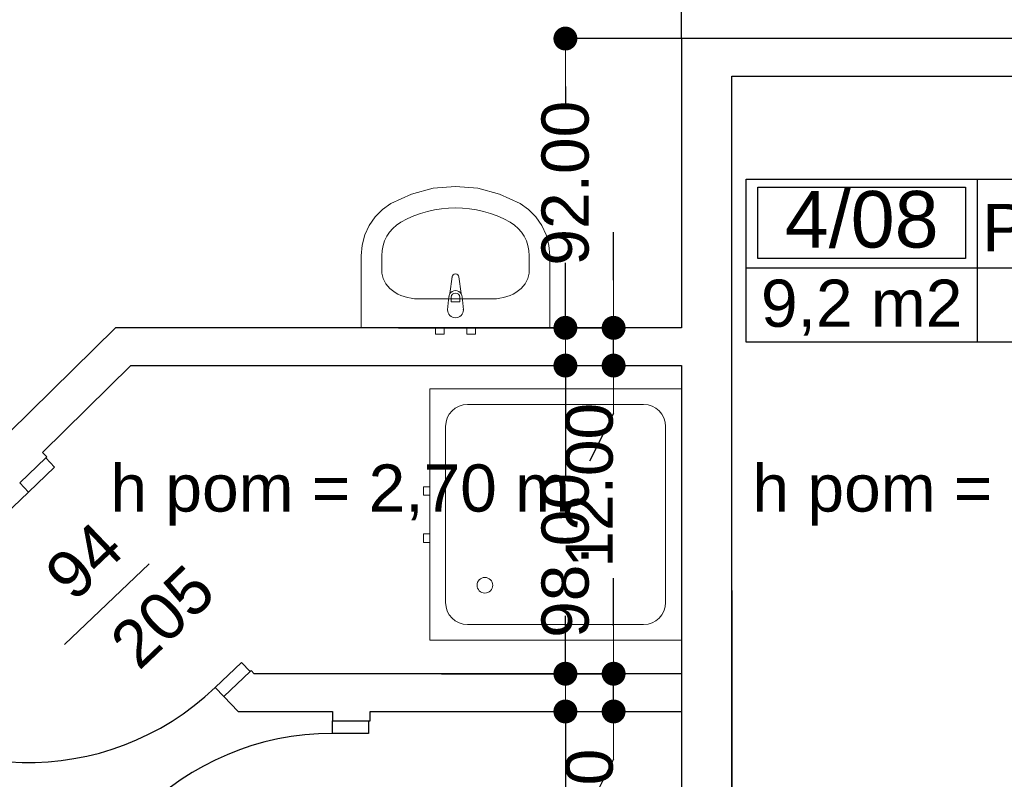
# Model space of a CAD drawing. Header units: millimetres. Extents: x -166872 to -65719, y 14266 to 44345.
# Tile 21 of 65: x -137142 to -134011, y 36384 to 38799. Entities that reach past the tile are written whole.
import ezdxf
from ezdxf.enums import TextEntityAlignment as Align

# ---------------------------------------------------------------- set-up
doc = ezdxf.new("R2010")
doc.units = ezdxf.units.MM
doc.header["$MEASUREMENT"] = 0
for name, color, linetype in [('Drzwi', 7, 'Continuous'), ('Obiekt', 7, 'Continuous'), ('Strefa', 7, 'Continuous'), ('Tekst', 7, 'Continuous'), ('Wymiary', 63, 'Continuous'), ('Ściana', 7, 'Continuous')]:
    doc.layers.add(name, color=color, linetype=linetype)
doc.styles.add('Arial', font='txt')
doc.styles.add('Times new roman', font='txt')
doc.dimstyles.new('GENERATED_STYLE__1', dxfattribs={"dimtxt": 150, "dimasz": 152, "dimexe": 0.18, "dimexo": 0, "dimgap": 0.09, "dimtad": 1, "dimtih": 1, "dimtoh": 1, "dimlfac": 0.1, "dimzin": 0, "dimdsep": 46, "dimtxsty": 'Arial', "dimblk": 'ARROWHEAD_11', "dimblk1": 'ARROWHEAD_11', "dimblk2": 'ARROWHEAD_11', "dimcen": 0.09, "dimclrd": 114, "dimclre": 114, "dimclrt": 114, "dimazin": 0, "dimtfac": 1, "dimtdec": 4, "dimtmove": 0, "dimatfit": 3, "dimfxl": 1, "dimtolj": 1, "dimtzin": 0, "dimarcsym": 0})
doc.dimstyles.new('GENERATED_STYLE__2', dxfattribs={"dimtxt": 150, "dimasz": 152, "dimexe": 0.18, "dimexo": 0, "dimgap": 0.09, "dimtad": 1, "dimlfac": 0.1, "dimzin": 0, "dimdsep": 46, "dimtxsty": 'Arial', "dimblk": 'ARROWHEAD_11', "dimblk1": 'ARROWHEAD_11', "dimblk2": 'ARROWHEAD_11', "dimcen": 0.09, "dimclrd": 114, "dimclre": 114, "dimclrt": 114, "dimazin": 0, "dimtfac": 1, "dimtdec": 4, "dimtmove": 0, "dimatfit": 3, "dimfxl": 1, "dimtolj": 1, "dimtzin": 0, "dimarcsym": 0})

# ---------------------------------------------------------------- blocks, each defined once
blk = doc.blocks.new('Przyg. lekarzy_4_08_8', base_point=(-134097.5, 38009.7))
at = {"layer": 'Strefa'}
for p, q in [((-134831.6, 38292.6), (-132748.2, 38292.6)), ((-134831.6, 37774), (-134831.6, 38292.6)), ((-134097.5, 38292.6), (-134097.5, 37774)), ((-132748.2, 38292.6), (-132748.2, 37774)), ((-134794.9, 38266.6), (-134134.2, 38266.6)), ((-134794.9, 38040.3), (-134794.9, 38266.6)), ((-134134.2, 38266.6), (-134134.2, 38040.3)), ((-134134.2, 38040.3), (-134794.9, 38040.3)), ((-134831.6, 38009.7), (-132748.2, 38009.7)), ((-132748.2, 37774), (-134831.6, 37774))]:
    blk.add_line(p, q, dxfattribs=at)
at = {"layer": 'Strefa', "style": 'Arial'}
for tag, height, p in [('ROOM_NUMBER', 180, (-134464.5, 38164.6)), ('ROOM_NAME', 150, (-133422.9, 38138.1)), ('floor_f', 150, (-133422.9, 37911)), ('ROOM_CALC_AREA', 150, (-134464.5, 37897.6))]:
    blk.add_attdef(tag, text='', height=height, dxfattribs=at).set_placement(p, align=Align.MIDDLE_CENTER)
blk = doc.blocks.new('ARROWHEAD_11')
at = {"color": 0, "linetype": 'Continuous', "lineweight": 0}
blk.add_line((0, 0), (-1, 0), dxfattribs=at)
at = {"color": 0, "linetype": 'Continuous', "lineweight": 0, "const_width": 0.25, "flags": 128}
blk.add_lwpolyline([(-0.125, 0, 1), (0.125, 0, 1)], format="xyb", close=True, dxfattribs=at)
blk = doc.blocks.new('*D5874')
at = {"layer": 'Defpoints', "color": 0}
for p in [(-134878, 38619.3), (-133676.4, 38619.3), (-133178, 35229.3)]:
    blk.add_point(p, dxfattribs=at)
at = {"layer": 'Wymiary', "color": 114, "lineweight": -2}
for p, q in [((-134878, 38619.3), (-133676.2, 38619.3)), ((-133676.4, 38467.3), (-133676.4, 37121.6)), ((-133676.4, 35381.3), (-133676.4, 36499.4)), ((-133178, 35229.3), (-133676.6, 35229.3))]:
    blk.add_line(p, q, dxfattribs=at)
at = {"layer": 'Wymiary', "color": 114, "lineweight": -2, "xscale": 152, "yscale": 152, "zscale": 152}
for p, rotation in [((-133676.4, 38619.3), 90), ((-133676.4, 35229.3), 270)]:
    blk.add_blockref('ARROWHEAD_11', p, dxfattribs=dict(at, rotation=rotation))
at = {"layer": 'Wymiary', "color": 114, "lineweight": 13, "insert": (-133676.4, 36810.5), "char_height": 150, "attachment_point": 5, "rotation": 90, "style": 'Arial'}
blk.add_mtext('\\A1;339.00', dxfattribs=at)
blk = doc.blocks.new('*D5875')
at = {"layer": 'Defpoints', "color": 0}
for p in [(-133523, 38739.3), (-133238, 38739.3), (-134878, 38619.3)]:
    blk.add_point(p, dxfattribs=at)
at = {"layer": 'Wymiary', "color": 114, "lineweight": -2}
for p, q in [((-133523, 38891.3), (-133523, 39043.3)), ((-133238, 38739.3), (-133523.2, 38739.3)), ((-133523, 38619.3), (-133523, 38739.3)), ((-134878, 38619.3), (-133522.9, 38619.3)), ((-133523, 38467.3), (-133599.7, 38315.3))]:
    blk.add_line(p, q, dxfattribs=at)
at = {"layer": 'Wymiary', "color": 114, "lineweight": -2, "xscale": 152, "yscale": 152, "zscale": 152}
for p, rotation in [((-133523, 38739.3), 270), ((-133523, 38619.3), 90)]:
    blk.add_blockref('ARROWHEAD_11', p, dxfattribs=dict(at, rotation=rotation))
at = {"layer": 'Wymiary', "color": 114, "lineweight": 13, "insert": (-133599.7, 38238.6), "char_height": 150, "attachment_point": 5, "rotation": 90, "style": 'Arial'}
blk.add_mtext('\\A1;12.00', dxfattribs=at)
blk = doc.blocks.new('*D5879')
at = {"layer": 'Defpoints', "color": 0}
for p in [(-135800.4, 36599.3), (-135406.9, 36599.3), (-135288, 35499.3)]:
    blk.add_point(p, dxfattribs=at)
at = {"layer": 'Wymiary', "color": 114, "lineweight": -2}
for p, q in [((-135406.9, 36751.3), (-135406.9, 36903.3)), ((-135800.4, 36599.3), (-135406.7, 36599.3)), ((-135406.9, 36599.3), (-135406.9, 36239.6)), ((-135406.9, 35499.3), (-135406.9, 35631.4)), ((-135288, 35499.3), (-135407.1, 35499.3)), ((-135406.9, 35347.3), (-135406.9, 35195.3))]:
    blk.add_line(p, q, dxfattribs=at)
at = {"layer": 'Wymiary', "color": 114, "lineweight": -2, "xscale": 152, "yscale": 152, "zscale": 152}
for p, rotation in [((-135406.9, 36599.3), 270), ((-135406.9, 35499.3), 90)]:
    blk.add_blockref('ARROWHEAD_11', p, dxfattribs=dict(at, rotation=rotation))
at = {"layer": 'Wymiary', "color": 114, "lineweight": 13, "insert": (-135406.9, 35935.5), "char_height": 150, "attachment_point": 5, "rotation": 90, "style": 'Arial'}
blk.add_mtext('\\A1;110.00', dxfattribs=at)
blk = doc.blocks.new('*D5880')
at = {"layer": 'Defpoints', "color": 0}
for p in [(-135800.4, 36719.3), (-135253.5, 36719.3), (-135800.4, 36599.3)]:
    blk.add_point(p, dxfattribs=at)
at = {"layer": 'Wymiary', "color": 114, "lineweight": -2}
for p, q in [((-135253.5, 36871.3), (-135253.5, 37023.3)), ((-135800.4, 36719.3), (-135253.3, 36719.3)), ((-135253.5, 36599.3), (-135253.5, 36719.3)), ((-135800.4, 36599.3), (-135253.3, 36599.3)), ((-135253.5, 36447.3), (-135330.2, 36295.3))]:
    blk.add_line(p, q, dxfattribs=at)
at = {"layer": 'Wymiary', "color": 114, "lineweight": -2, "xscale": 152, "yscale": 152, "zscale": 152}
for p, rotation in [((-135253.5, 36719.3), 270), ((-135253.5, 36599.3), 90)]:
    blk.add_blockref('ARROWHEAD_11', p, dxfattribs=dict(at, rotation=rotation))
at = {"layer": 'Wymiary', "color": 114, "lineweight": 13, "insert": (-135330.2, 36218.6), "char_height": 150, "attachment_point": 5, "rotation": 90, "style": 'Arial'}
blk.add_mtext('\\A1;12.00', dxfattribs=at)
blk = doc.blocks.new('*D5881')
at = {"layer": 'Defpoints', "color": 0}
for p in [(-135938, 37699.3), (-135406.9, 37699.3), (-135800.4, 36719.3)]:
    blk.add_point(p, dxfattribs=at)
at = {"layer": 'Wymiary', "color": 114, "lineweight": -2}
for p, q in [((-135406.9, 37851.3), (-135406.9, 38003.3)), ((-135938, 37699.3), (-135406.7, 37699.3)), ((-135406.9, 37699.3), (-135406.9, 37348.4)), ((-135406.9, 36719.3), (-135406.9, 36842.6)), ((-135800.4, 36719.3), (-135406.7, 36719.3)), ((-135406.9, 36567.3), (-135406.9, 36415.3))]:
    blk.add_line(p, q, dxfattribs=at)
at = {"layer": 'Wymiary', "color": 114, "lineweight": -2, "xscale": 152, "yscale": 152, "zscale": 152}
for p, rotation in [((-135406.9, 37699.3), 270), ((-135406.9, 36719.3), 90)]:
    blk.add_blockref('ARROWHEAD_11', p, dxfattribs=dict(at, rotation=rotation))
at = {"layer": 'Wymiary', "color": 114, "lineweight": 13, "insert": (-135406.9, 37095.5), "char_height": 150, "attachment_point": 5, "rotation": 90, "style": 'Arial'}
blk.add_mtext('\\A1;98.00', dxfattribs=at)
blk = doc.blocks.new('*D5882')
at = {"layer": 'Defpoints', "color": 0}
for p in [(-135938, 37819.3), (-135253.5, 37819.3), (-135938, 37699.3)]:
    blk.add_point(p, dxfattribs=at)
at = {"layer": 'Wymiary', "color": 114, "lineweight": -2}
for p, q in [((-135253.5, 37971.3), (-135253.5, 38123.3)), ((-135938, 37819.3), (-135253.3, 37819.3)), ((-135253.5, 37699.3), (-135253.5, 37819.3)), ((-135938, 37699.3), (-135253.3, 37699.3)), ((-135253.5, 37547.3), (-135330.2, 37395.3))]:
    blk.add_line(p, q, dxfattribs=at)
at = {"layer": 'Wymiary', "color": 114, "lineweight": -2, "xscale": 152, "yscale": 152, "zscale": 152}
for p, rotation in [((-135253.5, 37819.3), 270), ((-135253.5, 37699.3), 90)]:
    blk.add_blockref('ARROWHEAD_11', p, dxfattribs=dict(at, rotation=rotation))
at = {"layer": 'Wymiary', "color": 114, "lineweight": 13, "insert": (-135330.2, 37318.6), "char_height": 150, "attachment_point": 5, "rotation": 90, "style": 'Arial'}
blk.add_mtext('\\A1;12.00', dxfattribs=at)
blk = doc.blocks.new('*D5883')
at = {"layer": 'Defpoints', "color": 0}
for p in [(-135406.9, 38739.3), (-135038, 38739.3), (-135938, 37819.3)]:
    blk.add_point(p, dxfattribs=at)
at = {"layer": 'Wymiary', "color": 114, "lineweight": -2}
for p, q in [((-135038, 38739.3), (-135407.1, 38739.3)), ((-135406.9, 38587.3), (-135406.9, 38532.2)), ((-135406.9, 37971.3), (-135406.9, 38026.4)), ((-135938, 37819.3), (-135406.7, 37819.3))]:
    blk.add_line(p, q, dxfattribs=at)
at = {"layer": 'Wymiary', "color": 114, "lineweight": -2, "xscale": 152, "yscale": 152, "zscale": 152}
for p, rotation in [((-135406.9, 38739.3), 90), ((-135406.9, 37819.3), 270)]:
    blk.add_blockref('ARROWHEAD_11', p, dxfattribs=dict(at, rotation=rotation))
at = {"layer": 'Wymiary', "color": 114, "lineweight": 13, "insert": (-135406.9, 38279.3), "char_height": 150, "attachment_point": 5, "rotation": 90, "style": 'Arial'}
blk.add_mtext('\\A1;92.00', dxfattribs=at)
blk = doc.blocks.new('*D5892')
at = {"layer": 'Defpoints', "color": 0}
for p in [(-135038, 36984.3), (-136028, 35974.3), (-135038, 35829.3)]:
    blk.add_point(p, dxfattribs=at)
at = {"layer": 'Wymiary', "color": 114, "lineweight": -2}
for p, q in [((-135038, 36984.3), (-135038, 35829.1)), ((-136028, 35974.3), (-136028, 35829.1)), ((-135876, 35829.3), (-135190, 35829.3))]:
    blk.add_line(p, q, dxfattribs=at)
at = {"layer": 'Wymiary', "color": 114, "lineweight": -2, "xscale": 152, "yscale": 152, "zscale": 152, "rotation": 180}
blk.add_blockref('ARROWHEAD_11', (-136028, 35829.3), dxfattribs=at)
at = {"layer": 'Wymiary', "color": 114, "lineweight": -2, "xscale": 152, "yscale": 152, "zscale": 152}
blk.add_blockref('ARROWHEAD_11', (-135038, 35829.3), dxfattribs=at)
at = {"layer": 'Wymiary', "color": 114, "lineweight": 13, "insert": (-135646.8, 35906), "char_height": 150, "attachment_point": 5, "style": 'Arial'}
blk.add_mtext('\\A1;99.00', dxfattribs=at)
blk = doc.blocks.new('*D5893')
at = {"layer": 'Defpoints', "color": 0}
for p in [(-135038, 36984.3), (-134878, 36984.3), (-134878, 35829.3)]:
    blk.add_point(p, dxfattribs=at)
at = {"layer": 'Wymiary', "color": 114, "lineweight": -2}
for p, q in [((-135038, 36984.3), (-135038, 35829.1)), ((-134878, 36984.3), (-134878, 35829.1)), ((-135833.6, 35829.3), (-135342, 35829.3)), ((-135342, 35829.3), (-135190, 35829.3)), ((-135038, 35829.3), (-134878, 35829.3)), ((-134726, 35829.3), (-134574, 35829.3))]:
    blk.add_line(p, q, dxfattribs=at)
at = {"layer": 'Wymiary', "color": 114, "lineweight": -2, "xscale": 152, "yscale": 152, "zscale": 152}
blk.add_blockref('ARROWHEAD_11', (-135038, 35829.3), dxfattribs=at)
at = {"layer": 'Wymiary', "color": 114, "lineweight": -2, "xscale": 152, "yscale": 152, "zscale": 152, "rotation": 180}
blk.add_blockref('ARROWHEAD_11', (-134878, 35829.3), dxfattribs=at)
at = {"layer": 'Wymiary', "color": 114, "lineweight": 13, "insert": (-135587.9, 35906), "char_height": 150, "attachment_point": 5, "style": 'Arial'}
blk.add_mtext('\\A1;16.00', dxfattribs=at)
blk = doc.blocks.new('*D5894')
at = {"layer": 'Defpoints', "color": 0}
for p in [(-134878, 36984.3), (-133218, 35829.3), (-133218, 35229.3)]:
    blk.add_point(p, dxfattribs=at)
at = {"layer": 'Wymiary', "color": 114, "lineweight": -2}
for p, q in [((-134878, 36984.3), (-134878, 35829.1)), ((-134726, 35829.3), (-133370, 35829.3)), ((-133218, 35229.3), (-133218, 35829.5))]:
    blk.add_line(p, q, dxfattribs=at)
at = {"layer": 'Wymiary', "color": 114, "lineweight": -2, "xscale": 152, "yscale": 152, "zscale": 152, "rotation": 180}
blk.add_blockref('ARROWHEAD_11', (-134878, 35829.3), dxfattribs=at)
at = {"layer": 'Wymiary', "color": 114, "lineweight": -2, "xscale": 152, "yscale": 152, "zscale": 152}
blk.add_blockref('ARROWHEAD_11', (-133218, 35829.3), dxfattribs=at)
at = {"layer": 'Wymiary', "color": 114, "lineweight": 13, "insert": (-134161.8, 35906), "char_height": 150, "attachment_point": 5, "style": 'Arial'}
blk.add_mtext('\\A1;166.00', dxfattribs=at)
blk = doc.blocks.new('*D5899')
at = {"layer": 'Defpoints', "color": 0}
for p in [(-137198, 40693.8), (-135038, 39722.3), (-135038, 38739.3)]:
    blk.add_point(p, dxfattribs=at)
at = {"layer": 'Wymiary', "color": 114, "lineweight": -2}
for p, q in [((-137198, 40693.8), (-137198, 39722.1)), ((-137046, 39722.3), (-135190, 39722.3)), ((-135038, 38739.3), (-135038, 39722.5))]:
    blk.add_line(p, q, dxfattribs=at)
at = {"layer": 'Wymiary', "color": 114, "lineweight": -2, "xscale": 152, "yscale": 152, "zscale": 152, "rotation": 180}
blk.add_blockref('ARROWHEAD_11', (-137198, 39722.3), dxfattribs=at)
at = {"layer": 'Wymiary', "color": 114, "lineweight": -2, "xscale": 152, "yscale": 152, "zscale": 152}
blk.add_blockref('ARROWHEAD_11', (-135038, 39722.3), dxfattribs=at)
at = {"layer": 'Wymiary', "color": 114, "lineweight": 13, "insert": (-136118, 39799), "char_height": 150, "attachment_point": 5, "style": 'Arial'}
blk.add_mtext('\\A1;216.00', dxfattribs=at)
blk = doc.blocks.new('*D5900')
at = {"layer": 'Defpoints', "color": 0}
for p in [(-133238, 39722.3), (-135038, 38739.3), (-133238, 38739.3)]:
    blk.add_point(p, dxfattribs=at)
at = {"layer": 'Wymiary', "color": 114, "lineweight": -2}
for p, q in [((-135038, 38739.3), (-135038, 39722.5)), ((-134886, 39722.3), (-133390, 39722.3)), ((-133238, 38739.3), (-133238, 39722.5))]:
    blk.add_line(p, q, dxfattribs=at)
at = {"layer": 'Wymiary', "color": 114, "lineweight": -2, "xscale": 152, "yscale": 152, "zscale": 152, "rotation": 180}
blk.add_blockref('ARROWHEAD_11', (-135038, 39722.3), dxfattribs=at)
at = {"layer": 'Wymiary', "color": 114, "lineweight": -2, "xscale": 152, "yscale": 152, "zscale": 152}
blk.add_blockref('ARROWHEAD_11', (-133238, 39722.3), dxfattribs=at)
at = {"layer": 'Wymiary', "color": 114, "lineweight": 13, "insert": (-134138, 39799), "char_height": 150, "attachment_point": 5, "style": 'Arial'}
blk.add_mtext('\\A1;180.00', dxfattribs=at)

msp = doc.modelspace()

# ---------------------------------------------------------------- linework, layer by layer
at = {"layer": 'Drzwi'}
for p, q in [((-137059.309, 37405.474), (-137142.451, 37326.024)), ((-137142.451, 37326.024), (-137059.309, 37405.474)), ((-137031.674, 37376.555), (-137059.309, 37405.474)), ((-137114.816, 37297.105), (-137031.674, 37376.555)), ((-137114.816, 37297.105), (-137736.577, 36702.955)), ((-137142.451, 37326.024), (-137114.816, 37297.105)), ((-136437.524, 36754.795), (-136520.667, 36675.345)), ((-136409.889, 36725.876), (-136437.524, 36754.795)), ((-136493.032, 36646.425), (-136409.889, 36725.876)), ((-136493.032, 36646.425), (-136409.889, 36725.876)), ((-136520.667, 36675.345), (-136493.032, 36646.425)), ((-136148.018, 36529.32), (-136148.018, 36569.32)), ((-136148.018, 36569.32), (-136033.018, 36569.32)), ((-136148.018, 36569.32), (-136033.018, 36569.32)), ((-136033.018, 36569.32), (-136033.018, 36529.32)), ((-136033.018, 36529.32), (-136148.018, 36529.32))]:
    msp.add_line(p, q, dxfattribs=at)
for centre, start, end in [((-137114.816, 37297.105), 223.699169, 313.699169), ((-136148.018, 35669.32), 90, 180)]:
    msp.add_arc(centre, 860, start, end, dxfattribs=at)
at = {"layer": 'Obiekt', "lineweight": 5}
for p, q in [((-135756.411, 38269.307), (-135827.373, 38263.151)), ((-135685.45, 38263.151), (-135756.411, 38269.307)), ((-135896.393, 38244.853), (-135961.585, 38214.911)), ((-135827.373, 38263.151), (-135896.393, 38244.853)), ((-135616.429, 38244.853), (-135685.45, 38263.151)), ((-135551.237, 38214.911), (-135616.429, 38244.853)), ((-135961.585, 38214.911), (-135988.563, 38196.181)), ((-135524.259, 38196.181), (-135551.237, 38214.911)), ((-135988.563, 38196.181), (-136011.921, 38172.727)), ((-135500.902, 38172.727), (-135524.259, 38196.181)), ((-136030.91, 38145.301), (-136044.924, 38114.778)), ((-136011.921, 38172.727), (-136030.91, 38145.301)), ((-135481.913, 38145.301), (-135500.902, 38172.727)), ((-135467.898, 38114.778), (-135481.913, 38145.301)), ((-136044.924, 38114.778), (-136053.516, 38082.133)), ((-135459.306, 38082.133), (-135467.898, 38114.778)), ((-136053.516, 38082.133), (-136056.411, 38048.411)), ((-135456.411, 38048.411), (-135459.306, 38082.133)), ((-136056.411, 38048.411), (-136056.411, 37819.32)), ((-135991.194, 38002.593), (-135991.194, 38048.411)), ((-135521.629, 38002.593), (-135521.629, 38048.411)), ((-135456.411, 37819.32), (-135456.411, 38048.411)), ((-135767.511, 37981.039), (-135774.141, 37928.105)), ((-135738.682, 37928.105), (-135745.311, 37981.039)), ((-135875.237, 37911.639), (-135637.585, 37911.639)), ((-135777.411, 37918.591), (-135781.411, 37876.639)), ((-135770.011, 37901.549), (-135770.011, 37916.42)), ((-135742.811, 37901.549), (-135770.011, 37901.549)), ((-135742.811, 37916.42), (-135742.811, 37901.549)), ((-135731.411, 37876.639), (-135735.411, 37918.591)), ((-136056.411, 37819.32), (-135456.411, 37819.32)), ((-135792.911, 37819.32), (-135819.911, 37819.32)), ((-135819.911, 37819.32), (-135819.911, 37799.32)), ((-135819.911, 37799.32), (-135792.911, 37799.32)), ((-135792.911, 37799.32), (-135792.911, 37819.32)), ((-135692.911, 37819.32), (-135719.911, 37819.32)), ((-135719.911, 37819.32), (-135719.911, 37799.32)), ((-135719.911, 37799.32), (-135692.911, 37799.32)), ((-135692.911, 37799.32), (-135692.911, 37819.32)), ((-135038.018, 37625.667), (-135838.018, 37625.667)), ((-135838.018, 37625.667), (-135838.018, 36825.667)), ((-135038.018, 36825.667), (-135038.018, 37625.667)), ((-135158.018, 37575.667), (-135718.018, 37575.667)), ((-135788.018, 37505.667), (-135788.018, 36945.667)), ((-135088.018, 36945.667), (-135088.018, 37505.667)), ((-135838.018, 37314.167), (-135858.018, 37314.167)), ((-135858.018, 37314.167), (-135858.018, 37287.167)), ((-135838.018, 37287.167), (-135838.018, 37314.167)), ((-135858.018, 37287.167), (-135838.018, 37287.167)), ((-135838.018, 37164.167), (-135858.018, 37164.167)), ((-135858.018, 37164.167), (-135858.018, 37137.167)), ((-135838.018, 37137.167), (-135838.018, 37164.167)), ((-135858.018, 37137.167), (-135838.018, 37137.167)), ((-135718.018, 36875.667), (-135158.018, 36875.667)), ((-135838.018, 36825.667), (-135038.018, 36825.667))]:
    msp.add_line(p, q, dxfattribs=at)
at = {"layer": 'Obiekt'}
msp.add_line((-136999.482, 36812.555), (-136730.984, 37069.129), dxfattribs=at)
at = {"layer": 'Obiekt', "lineweight": 5}
msp.add_circle((-135663.018, 37000.667), 25, dxfattribs=at)
for centre, radius, start, end in [((-135756.411, 37979.648), 11.187, 7.138925, 172.861075), ((-135756.411, 37916.691), 21.086, 147.228975, 174.830393), ((-135756.411, 37916.691), 21.086, 32.771025, 147.228975), ((-135756.411, 37916.42), 13.6, 0, 180), ((-135756.411, 37916.691), 21.086, 5.169607, 32.771025), ((-135756.411, 37876.639), 25, 180, 0), ((-135718.018, 37505.667), 70, 90, 180), ((-135158.018, 37505.667), 70, 0, 90), ((-135718.018, 36945.667), 70, 180, 270), ((-135158.018, 36945.667), 70, 270, 0)]:
    msp.add_arc(centre, radius, start, end, dxfattribs=at)
for centre, major_axis, ratio, start_param, end_param in [((-135756.411, 37819.32), (0, 381.818), 0.95652174, 5.78621047, 6.78016015), ((-135875.263, 38048.411), (0, 121.2), 0.95652174, 0.49697483, 1.57079633), ((-135637.559, 38048.411), (0, 121.2), 0.95652174, 4.71238898, 5.78621048), ((-135875.107, 38002.593), (116.066, 0), 0.78364566, 3.14159265, 4.71238898), ((-135637.716, 38002.593), (116.066, 0), 0.78364566, 4.71238898, 6.28318531)]:
    msp.add_ellipse(centre, major_axis=major_axis, ratio=ratio, start_param=start_param, end_param=end_param, dxfattribs=at)
for p in [(-135767.511, 37981.039), (-135738.682, 37928.105), (-135777.411, 37918.591), (-135731.411, 37876.639)]:
    msp.add_point(p, dxfattribs=at)
at = {"layer": 'Ściana'}
for p, q in [((-137142.451, 37326.024), (-137059.309, 37405.474)), ((-137059.309, 37405.474), (-137055.694, 37408.929)), ((-136493.032, 36646.425), (-136409.889, 36725.876)), ((-136409.889, 36725.876), (-136406.274, 36729.33)), ((-136148.018, 36569.32), (-136033.018, 36569.32)), ((-136033.018, 36569.32), (-136028.018, 36569.32))]:
    msp.add_line(p, q, dxfattribs=at)
at = {"layer": 'Ściana', "flags": 128}
for points in [[(-133238.018, 38739.32), (-135038.018, 38739.32)], [(-135038.018, 38739.32), (-135038.018, 37819.32)], [(-134878.018, 38619.32), (-132748.018, 38619.32)], [(-134878.018, 35229.32), (-134878.018, 38619.32)], [(-136838.018, 37819.32), (-137717.156, 36954.835)], [(-135038.018, 37819.32), (-136838.018, 37819.32)], [(-137069.511, 37423.388), (-136788.902, 37699.32)], [(-136788.902, 37699.32), (-135038.018, 37699.32)], [(-135038.018, 37699.32), (-135038.018, 36719.32)], [(-137055.694, 37408.929), (-137069.511, 37423.388)], [(-136396.709, 36719.32), (-136406.274, 36729.33)], [(-135038.018, 36719.32), (-136396.709, 36719.32)], [(-136493.032, 36646.425), (-136448.018, 36599.32)], [(-136448.018, 36599.32), (-136148.018, 36599.32)], [(-136148.018, 36599.32), (-136148.018, 36569.32)], [(-136028.018, 36599.32), (-135038.018, 36599.32)], [(-136028.018, 36569.32), (-136028.018, 36599.32)], [(-135038.018, 36599.32), (-135038.018, 35499.32)]]:
    msp.add_lwpolyline(points, dxfattribs=at)

# ---------------------------------------------------------------- block references
at = {"layer": 'Strefa'}
ref = msp.add_blockref('Przyg. lekarzy_4_08_8', (-134097.513, 38009.701), dxfattribs=at)
ref.add_attrib('ROOM_NAME', 'Przyg. lekarzy', dxfattribs={"color": 7, "height": 150, "style": 'Arial'}).set_placement((-133422.872, 38138.101), align=Align.MIDDLE_CENTER)
ref.add_attrib('ROOM_NUMBER', '4/08', dxfattribs={"color": 7, "height": 180, "style": 'Arial'}).set_placement((-134464.534, 38164.587), align=Align.MIDDLE_CENTER)
ref.add_attrib('ROOM_CALC_AREA', '9,2 m2', dxfattribs={"color": 7, "height": 150, "style": 'Arial'}).set_placement((-134464.534, 37897.647), align=Align.MIDDLE_CENTER)
ref.add_attrib('floor_f', 'tarket', dxfattribs={"color": 7, "height": 150, "style": 'Arial'}).set_placement((-133422.872, 37911.018), align=Align.MIDDLE_CENTER)

# ---------------------------------------------------------------- texts
at = {"layer": 'Obiekt', "char_height": 150, "attachment_point": 7, "rotation": 43.699169, "style": 'Arial'}
for s, insert in [('\\A1;{\\fArial|b0|i0|c238|p38;94}', (-136968.943, 36942.061)), ('\\A1;{\\fArial|b0|i0|c238|p38;205}', (-136761.681, 36725.168))]:
    msp.add_mtext(s, dxfattribs=dict(at, insert=insert))
at = {"layer": 'Tekst', "char_height": 150, "attachment_point": 2, "style": 'Times new roman'}
for insert in [(-136123.019, 37384.931), (-134081.086, 37384.931)]:
    msp.add_mtext('\\A1;{\\fArial|b0|i0|c0|p38;h pom = 2,70 m}', dxfattribs=dict(at, insert=insert))

# ---------------------------------------------------------------- dimensions: what is measured, and where the dimension line sits
at = {"layer": 'Wymiary', "lineweight": 13}
for base, p1, p2, picture, middle in [((-135038.018, 39722.325), (-137198.018, 40693.764), (-135038.018, 38739.32), '*D5899', (-136118.018, 39722.325)), ((-133238.018, 39722.325), (-135038.018, 38739.32), (-133238.018, 38739.32), '*D5900', (-134138.018, 39722.325)), ((-135038.018, 35829.323), (-136028.018, 35974.32), (-135038.018, 36984.32), '*D5892', (-135646.847, 35829.323)), ((-134878.018, 35829.323), (-135038.018, 36984.32), (-134878.018, 36984.32), '*D5893', (-135587.879, 35829.323)), ((-133218.019, 35829.323), (-134878.018, 36984.32), (-133218.019, 35229.32), '*D5894', (-134161.848, 35829.323))]:
    dim = msp.add_linear_dim(base=base, p1=p1, p2=p2, dimstyle='GENERATED_STYLE__1', dxfattribs=at)
    dim.commit()
    dim.dimension.update_dxf_attribs({"geometry": picture, "text_midpoint": middle, "dimtype": 128})
for base, p1, p2, picture, middle in [((-133523.044, 38739.32), (-134878.018, 38619.32), (-133238.018, 38739.32), '*D5875', (-133599.72, 38238.644)), ((-135406.875, 38739.32), (-135938.018, 37819.32), (-135038.018, 38739.32), '*D5883', (-135406.875, 38279.32)), ((-133676.396, 38619.32), (-133178.018, 35229.32), (-134878.018, 38619.32), '*D5874', (-133676.396, 36810.491)), ((-135253.524, 37819.32), (-135938.018, 37699.32), (-135938.018, 37819.32), '*D5882', (-135330.2, 37318.644)), ((-135406.875, 37699.32), (-135800.354, 36719.32), (-135938.018, 37699.32), '*D5881', (-135406.875, 37095.491)), ((-135253.524, 36719.32), (-135800.354, 36599.32), (-135800.354, 36719.32), '*D5880', (-135330.2, 36218.644)), ((-135406.875, 36599.32), (-135288.018, 35499.32), (-135800.354, 36599.32), '*D5879', (-135406.875, 35935.491))]:
    dim = msp.add_linear_dim(base=base, p1=p1, p2=p2, angle=90, dimstyle='GENERATED_STYLE__2', dxfattribs=at)
    dim.commit()
    dim.dimension.update_dxf_attribs({"geometry": picture, "text_midpoint": middle, "dimtype": 128, "text_rotation": 90})

doc.saveas('drawing.dxf')
